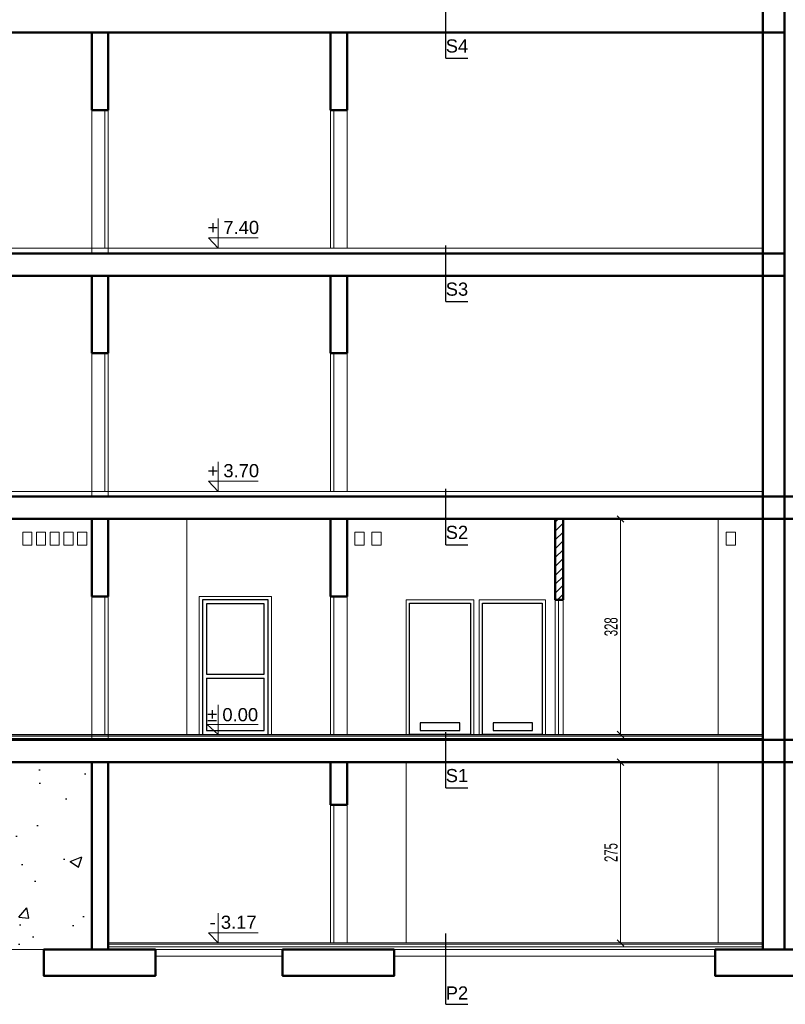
# Model space of a CAD drawing. Header units: millimetres. Extents: x 72202 to 304796, y 21658 to 519946.
# Tile 65 of 93: x 209047 to 210212, y 220942 to 222440. Entities that reach past the tile are written whole.
import ezdxf

# ---------------------------------------------------------------- set-up
doc = ezdxf.new("R2010")
doc.units = ezdxf.units.MM
doc.layers.get('Defpoints').update_dxf_attribs({"color": 3})
for name, color, linetype, lineweight in [('kreskowanie', 9, 'Continuous', 5), ('linia - cienka', 250, 'Continuous', 25), ('linia - gruba - projektowana', 170, 'Continuous', 50), ('linia - rzut - gruba - istn.', 250, 'Continuous', 50), ('linia - ściany do wyburzenia', 9, 'Continuous', 5), ('LINIA CIENKA', 7, 'Continuous', 13), ('LINIA WYMIAROWANIE', 1, 'Continuous', 9), ('odnośnik', 7, 'Continuous', 18), ('OPISY', 251, 'Continuous', 9)]:
    doc.layers.add(name, color=color, linetype=linetype, lineweight=lineweight)
doc.layers.add('LINIA-NIE DRUKOWAĆ', color=3, linetype='Continuous', lineweight=20, plot=False)
doc.styles.add('Arial', font='arial.ttf', dxfattribs={"height": 250})
doc.styles.add('simplex', font='arial.ttf')
doc.styles.get("Standard").update_dxf_attribs({"font": 'ARIALN.TTF', "width": 0.75})
doc.dimstyles.new('sebek100', dxfattribs={"dimtxt": 17, "dimasz": 10, "dimexe": 10, "dimexo": 20, "dimgap": 4, "dimtad": 1, "dimrnd": 0.5, "dimtxsty": 'Standard', "dimblk": 'OBLIQUE', "dimcen": 8, "dimclre": 1, "dimazin": 0, "dimtm": 1e-09, "dimtfac": 1, "dimtix": 1, "dimtmove": 1, "dimatfit": 3, "dimldrblk": 'zas', "dimfxl": 0, "dimtolj": 2, "dimlwd": -1, "dimlwe": -1, "dimarcsym": 0})

# ---------------------------------------------------------------- blocks, each defined once
blk = doc.blocks.new('_Oblique')
at = {"color": 0, "linetype": 'ByBlock', "lineweight": -2}
blk.add_line((-0.5, -0.5), (0.5, 0.5), dxfattribs=at)
blk = doc.blocks.new('*D292')
at = {"layer": 'Defpoints', "color": 0, "lineweight": -3, "ltscale": 4}
for p in [(209181.8, 221310.8), (209961.3, 221310.8), (209181.8, 221035.8)]:
    blk.add_point(p, dxfattribs=at)
at = {"layer": 'LINIA WYMIAROWANIE', "ltscale": 4}
for p, q in [((209951.3, 221310.8), (209971.3, 221310.8)), ((209951.3, 221035.8), (209971.3, 221035.8))]:
    blk.add_line(p, q, dxfattribs=at)
at = {"layer": 'LINIA WYMIAROWANIE', "color": 0, "ltscale": 4}
blk.add_line((209961.3, 221035.8), (209961.3, 221310.8), dxfattribs=at)
at = {"layer": 'LINIA WYMIAROWANIE', "color": 0, "ltscale": 4, "xscale": 10, "yscale": 10, "zscale": 10}
for p, rotation in [((209961.3, 221310.8), 90), ((209961.3, 221035.8), 270)]:
    blk.add_blockref('_Oblique', p, dxfattribs=dict(at, rotation=rotation))
at = {"layer": 'LINIA WYMIAROWANIE', "color": 0, "lineweight": -3, "ltscale": 4, "insert": (209947.1, 221173.3), "char_height": 20, "attachment_point": 5, "rotation": 90}
blk.add_mtext('\\A2;275', dxfattribs=at)
blk = doc.blocks.new('zas')
blk = doc.blocks.new('*D291')
at = {"layer": 'Defpoints', "color": 0, "lineweight": -3, "ltscale": 4}
for p in [(209961.3, 221680.8), (210178.3, 221680.8), (210178.3, 221352.8)]:
    blk.add_point(p, dxfattribs=at)
at = {"layer": 'LINIA WYMIAROWANIE', "ltscale": 4}
for p, q in [((209971.3, 221680.8), (209951.3, 221680.8)), ((209971.3, 221352.8), (209951.3, 221352.8))]:
    blk.add_line(p, q, dxfattribs=at)
at = {"layer": 'LINIA WYMIAROWANIE', "color": 0, "ltscale": 4}
blk.add_line((209961.3, 221352.8), (209961.3, 221680.8), dxfattribs=at)
at = {"layer": 'LINIA WYMIAROWANIE', "color": 0, "ltscale": 4, "xscale": 10, "yscale": 10, "zscale": 10}
for p, rotation in [((209961.3, 221680.8), 90), ((209961.3, 221352.8), 270)]:
    blk.add_blockref('_Oblique', p, dxfattribs=dict(at, rotation=rotation))
at = {"layer": 'LINIA WYMIAROWANIE', "color": 0, "lineweight": -3, "ltscale": 4, "insert": (209947.1, 221516.8), "char_height": 20, "attachment_point": 5, "rotation": 90}
blk.add_mtext('\\A2;328', dxfattribs=at)

msp = doc.modelspace()

# ---------------------------------------------------------------- hatches: boundary and pattern name
at = {"layer": 'kreskowanie'}
h = msp.add_hatch(dxfattribs=at)
h.set_pattern_fill('ANSI31', color=256, scale=3)
h.paths.add_polyline_path([(209874.292, 221680.846), (209862.292, 221680.846), (209862.292, 221557.846), (209874.292, 221557.846)])
at = {"layer": 'linia - ściany do wyburzenia', "lineweight": -3, "ltscale": 1.2}
h = msp.add_hatch(dxfattribs=at)
h.set_pattern_fill('AR-CONC', color=256)
h.set_pattern_definition([(50, (0, 20186.8), (182.18467, -15.939086), [19.05, -209.55]), (355, (0, 20186.8), (-35.24342, 191.05685), [15.24, -167.64058]), (100.451445, (15.18, 20185.48), (146.94125, 175.11775), [16.19001, -178.09024]), (46.1842, (0, 20237.6), (271.07904, -42.04233), [28.575, -314.325]), (96.63556, (22.6, 20234.1), (237.40413, 247.42612), [24.28502, -267.1356]), (351.18415, (0, 20237.6), (237.40413, 247.42612), [22.85997, -251.45973]), (21, (25.4, 20224.9), (151.61439, -102.2652), [19.05, -209.55]), (326, (25.4, 20224.9), (61.80203, 184.18797), [15.24, -167.64]), (71.451445, (38.03, 20216.38), (213.41642, 81.92277), [16.19001, -178.08994]), (37.5, (0, 20186.803), (3.088603, 84.555039), [0, -165.608, 0, -170.18, 0, -168.275]), (7.5, (0, 20186.8), (66.819663, 100.180575), [0, -97.028, 0, -161.798, 0, -64.135]), (327.5, (-56.64, 20186.8), (135.590595, -5.728744), [0, -63.5, 0, -198.12, 0, -262.89]), (317.5, (-82.04, 20186.8), (148.12918, 25.42649), [0, -82.55, 0, -131.572, 0, -186.69])])
h.paths.add_polyline_path([(208643.728, 221310.846), (208643.728, 221025.846), (209156.772, 221025.846), (209156.772, 221310.846)])
h.paths.add_polyline_path([(208593.728, 221025.846), (208643.728, 221025.846), (208643.728, 221310.846), (208593.728, 221310.846)])
h.paths.add_polyline_path([(208593.728, 221310.846), (208520.07, 221310.846), (208520.07, 221025.846), (208593.728, 221025.846)])
h.paths.add_polyline_path([(208675.125, 221255.732), (208719.3, 221255.732), (208719.3, 221296.946), (208675.125, 221296.946)], flags=24)

# ---------------------------------------------------------------- linework, layer by layer
at = {"layer": 'linia - cienka'}
for p, q in [((209695.827, 222381.713), (209695.827, 222477.896)), ((209695.827, 222381.713), (209729.333, 222381.713)), ((209695.827, 222011.713), (209695.827, 222096.726)), ((209695.827, 222011.713), (209729.333, 222011.713)), ((209695.827, 221641.713), (209695.827, 221726.726)), ((209695.827, 221641.713), (209729.333, 221641.713)), ((209695.827, 221271.713), (209695.827, 221356.726)), ((209695.827, 221271.713), (209729.333, 221271.713)), ((209695.827, 220942.472), (209695.827, 221050.201)), ((209695.827, 220942.472), (209729.333, 220942.472))]:
    msp.add_line(p, q, dxfattribs=at)
at = {"layer": 'linia - gruba - projektowana'}
for p, q in [((210211.292, 221025.846), (210211.292, 222634.846)), ((210178.292, 221025.846), (210178.292, 222574.846)), ((208486.877, 222420.846), (210211.292, 222420.846)), ((209156.772, 222302.846), (209156.772, 222420.846)), ((209181.772, 222420.846), (209181.772, 222302.846)), ((209520.292, 222302.846), (209520.292, 222420.846)), ((209545.292, 222420.846), (209545.292, 222302.846)), ((209156.772, 222302.846), (209181.772, 222302.846)), ((209520.292, 222302.846), (209545.292, 222302.846)), ((208486.877, 222084.846), (210211.292, 222084.846)), ((208486.877, 222050.846), (210211.292, 222050.846)), ((209156.772, 221932.846), (209156.772, 222050.846)), ((209181.772, 222050.846), (209181.772, 221932.846)), ((209520.292, 221932.846), (209520.292, 222050.846)), ((209545.292, 222050.846), (209545.292, 221932.846)), ((209156.772, 221932.846), (209181.772, 221932.846)), ((209520.292, 221932.846), (209545.292, 221932.846)), ((208486.877, 221714.846), (210211.292, 221714.846)), ((210210.773, 221714.846), (210509.656, 221714.846)), ((208486.877, 221680.846), (210211.292, 221680.846)), ((209156.772, 221562.846), (209156.772, 221680.846)), ((209181.772, 221680.846), (209181.772, 221562.846)), ((209520.292, 221562.846), (209520.292, 221680.846)), ((209545.292, 221680.846), (209545.292, 221562.846)), ((210210.773, 221680.846), (210509.656, 221680.846)), ((209156.772, 221562.846), (209181.772, 221562.846)), ((209520.292, 221562.846), (209545.292, 221562.846)), ((208486.877, 221344.846), (210211.292, 221344.846)), ((210211.292, 221344.846), (210509.656, 221344.846)), ((208486.877, 221310.846), (210211.292, 221310.846)), ((209156.772, 221025.846), (209156.772, 221310.846)), ((209181.772, 221310.846), (209181.772, 221025.846)), ((209520.292, 221245.846), (209520.292, 221310.846)), ((209545.292, 221310.846), (209545.292, 221245.846)), ((210211.292, 221310.846), (210509.656, 221310.846)), ((209520.292, 221245.846), (209545.292, 221245.846)), ((209253.772, 221025.846), (209083.772, 221025.846)), ((209617.292, 221025.846), (209447.292, 221025.846)), ((210178.292, 221025.846), (210105.292, 221025.846))]:
    msp.add_line(p, q, dxfattribs=at)
for points in [[(209253.772, 221025.846), (209083.772, 221025.846), (209083.772, 220985.846), (209253.772, 220985.846)], [(209617.292, 221025.846), (209447.292, 221025.846), (209447.292, 220985.846), (209617.292, 220985.846)], [(210275.292, 221025.846), (210105.292, 221025.846), (210105.292, 220985.846), (210275.292, 220985.846)]]:
    msp.add_lwpolyline(points, close=True, dxfattribs=at)
at = {"layer": 'linia - rzut - gruba - istn.', "color": 7, "ltscale": 1.2}
for p, q in [((209862.292, 221557.846), (209862.292, 221680.846)), ((209874.292, 221557.846), (209874.292, 221680.846)), ((209874.292, 221557.846), (209862.292, 221557.846))]:
    msp.add_line(p, q, dxfattribs=at)
at = {"layer": 'LINIA CIENKA'}
for p, q in [((209156.772, 222092.846), (209156.772, 222302.846)), ((209176.772, 222302.846), (209176.772, 222092.846)), ((209181.772, 222302.846), (209181.772, 222092.846)), ((209520.292, 222092.846), (209520.292, 222302.846)), ((209525.292, 222092.846), (209525.292, 222302.846)), ((209545.292, 222302.846), (209545.292, 222092.846)), ((208520.07, 222092.846), (210178.292, 222092.846)), ((209181.772, 222092.846), (209156.772, 222092.846)), ((209156.772, 221722.846), (209156.772, 221932.846)), ((209176.772, 221932.846), (209176.772, 221722.846)), ((209181.772, 221932.846), (209181.772, 221722.846)), ((209520.292, 221722.846), (209520.292, 221932.846)), ((209525.292, 221722.846), (209525.292, 221932.846)), ((209545.292, 221932.846), (209545.292, 221722.846)), ((208520.07, 221722.846), (210178.292, 221722.846)), ((209181.772, 221722.846), (209156.772, 221722.846)), ((209301.691, 221680.846), (209301.691, 221352.846)), ((210110.292, 221352.846), (210110.292, 221680.846)), ((209557.292, 221660.846), (209571.292, 221660.846)), ((209557.292, 221640.846), (209557.292, 221660.846)), ((209571.292, 221660.846), (209571.292, 221640.846)), ((209583.292, 221660.846), (209597.292, 221660.846)), ((209583.292, 221640.846), (209583.292, 221660.846)), ((209597.292, 221660.846), (209597.292, 221640.846)), ((210122.292, 221660.846), (210136.292, 221660.846)), ((210122.292, 221640.846), (210122.292, 221660.846)), ((210136.292, 221660.846), (210136.292, 221640.846)), ((209571.292, 221640.846), (209557.292, 221640.846)), ((209597.292, 221640.846), (209583.292, 221640.846)), ((210136.292, 221640.846), (210122.292, 221640.846)), ((209156.772, 221352.846), (209156.772, 221562.846)), ((209176.772, 221562.846), (209176.772, 221352.846)), ((209181.772, 221562.846), (209181.772, 221352.846)), ((209430.292, 221562.846), (209320.292, 221562.846)), ((209320.292, 221562.846), (209320.292, 221352.846)), ((209430.292, 221352.846), (209430.292, 221562.846)), ((209520.292, 221352.846), (209520.292, 221562.846)), ((209525.292, 221352.846), (209525.292, 221562.846)), ((209545.292, 221562.846), (209545.292, 221352.846)), ((209862.292, 221352.846), (209862.292, 221557.846)), ((209867.292, 221352.846), (209867.292, 221557.846)), ((209874.292, 221352.846), (209874.292, 221557.846)), ((208520.07, 221352.846), (210178.292, 221352.846)), ((209181.772, 221352.846), (209156.772, 221352.846)), ((209635.292, 221310.846), (209635.292, 221035.846)), ((210110.292, 221310.846), (210110.292, 221035.846)), ((209520.292, 221035.846), (209520.292, 221245.846)), ((209525.292, 221035.846), (209525.292, 221245.846)), ((209545.292, 221245.846), (209545.292, 221035.846)), ((209181.772, 221035.846), (209520.292, 221035.846)), ((209181.772, 221033.846), (209520.292, 221033.846)), ((209181.772, 221029.846), (209520.292, 221029.846)), ((209520.292, 221035.846), (210178.292, 221035.846)), ((209520.292, 221033.846), (210178.292, 221033.846)), ((209520.292, 221029.846), (210178.292, 221029.846)), ((209447.292, 221025.846), (209253.772, 221025.846)), ((209447.292, 221015.846), (209253.772, 221015.846)), ((210105.292, 221025.846), (209617.292, 221025.846)), ((210105.292, 221015.846), (209617.292, 221015.846))]:
    msp.add_line(p, q, dxfattribs=at)
for points in [[(209051.768, 221660.846), (209065.768, 221660.846), (209065.768, 221640.846), (209051.768, 221640.846)], [(209072.617, 221660.846), (209086.617, 221660.846), (209086.617, 221640.846), (209072.617, 221640.846)], [(209093.466, 221660.846), (209107.466, 221660.846), (209107.466, 221640.846), (209093.466, 221640.846)], [(209114.315, 221660.846), (209128.315, 221660.846), (209128.315, 221640.846), (209114.315, 221640.846)], [(209135.164, 221660.846), (209149.164, 221660.846), (209149.164, 221640.846), (209135.164, 221640.846)], [(209635.292, 221557.846), (209738.292, 221557.846), (209738.292, 221352.846), (209635.292, 221352.846)], [(209746.292, 221557.846), (209847.292, 221557.846), (209847.292, 221352.846), (209746.292, 221352.846)]]:
    msp.add_lwpolyline(points, close=True, dxfattribs=at)
at = {"layer": 'LINIA WYMIAROWANIE', "lineweight": -3, "ltscale": 1.2}
for p, q in [((209156.772, 222302.846), (209181.772, 222302.846)), ((209520.292, 222302.846), (209545.292, 222302.846)), ((209156.772, 221932.846), (209181.772, 221932.846)), ((209520.292, 221932.846), (209545.292, 221932.846))]:
    msp.add_line(p, q, dxfattribs=at)
at = {"layer": 'LINIA WYMIAROWANIE', "color": 8, "lineweight": -3, "ltscale": 4}
for p, q in [((209425.292, 221557.846), (209325.292, 221557.846)), ((209325.292, 221557.846), (209325.292, 221352.846)), ((209419.292, 221551.846), (209331.292, 221551.846)), ((209331.292, 221551.846), (209331.292, 221444.846)), ((209419.292, 221444.846), (209419.292, 221551.846)), ((209425.292, 221352.846), (209425.292, 221557.846)), ((209331.292, 221444.846), (209419.292, 221444.846)), ((209331.292, 221438.846), (209419.292, 221438.846)), ((209331.292, 221438.846), (209331.292, 221358.846)), ((209419.292, 221358.846), (209419.292, 221438.846)), ((209331.292, 221358.846), (209419.292, 221358.846)), ((208520.07, 221350.846), (210178.292, 221350.846)), ((208520.07, 221346.846), (210178.292, 221346.846))]:
    msp.add_line(p, q, dxfattribs=at)
for points in [[(209640.292, 221552.846), (209733.292, 221552.846), (209733.292, 221352.846), (209640.292, 221352.846)], [(209751.292, 221552.846), (209842.292, 221552.846), (209842.292, 221352.846), (209751.292, 221352.846)], [(209656.792, 221358.846), (209716.792, 221358.846), (209716.792, 221370.846), (209656.792, 221370.846)], [(209767.792, 221358.846), (209827.792, 221358.846), (209827.792, 221370.846), (209767.792, 221370.846)]]:
    msp.add_lwpolyline(points, close=True, dxfattribs=at)
at = {"layer": 'LINIA-NIE DRUKOWAĆ'}
for p, q in [((209156.772, 222084.846), (209156.772, 222092.846)), ((209156.772, 222084.846), (209156.772, 222092.846)), ((209181.772, 222092.846), (209181.772, 222084.846)), ((209181.772, 222092.846), (209181.772, 222084.846)), ((209156.772, 221714.846), (209156.772, 221722.846)), ((209156.772, 221714.846), (209156.772, 221722.846)), ((209181.772, 221722.846), (209181.772, 221714.846)), ((209181.772, 221722.846), (209181.772, 221714.846)), ((209156.772, 221344.846), (209156.772, 221352.846)), ((209181.772, 221352.846), (209181.772, 221344.846))]:
    msp.add_line(p, q, dxfattribs=at)
msp.add_lwpolyline([(208520.07, 221310.846), (209156.772, 221310.846), (209156.772, 221025.846), (208520.07, 221025.846)], close=True, dxfattribs=at)
at = {"layer": 'odnośnik', "ltscale": 100}
for p, q in [((209349.181, 222137.883), (209349.181, 222092.846)), ((209349.181, 222092.846), (209334.251, 222108.39)), ((209334.251, 222108.39), (209410.133, 222108.39)), ((209349.181, 221767.883), (209349.181, 221722.846)), ((209349.181, 221722.846), (209334.251, 221738.39)), ((209334.251, 221738.39), (209410.133, 221738.39)), ((209349.181, 221397.883), (209349.181, 221352.846)), ((209349.181, 221352.846), (209332.23, 221368.39)), ((209332.23, 221368.39), (209410.133, 221368.39)), ((209349.181, 221080.883), (209349.181, 221035.846)), ((209349.181, 221035.846), (209334.251, 221051.39)), ((209334.251, 221051.39), (209410.133, 221051.39))]:
    msp.add_line(p, q, dxfattribs=at)

# ---------------------------------------------------------------- texts
at = {"layer": 'odnośnik', "ltscale": 100, "char_height": 20, "width": 138.64998, "attachment_point": 1, "style": 'Arial'}
for s, insert in [('+ 7.40', (209333.038, 222134.302)), ('+ 3.70', (209333.038, 221764.302)), ('± 0.00', (209332.547, 221393.124)), ('- 3.17', (209336.268, 221077.302))]:
    msp.add_mtext(s, dxfattribs=dict(at, insert=insert))
at = {"layer": 'OPISY', "char_height": 20, "width": 33.50597, "attachment_point": 5, "style": 'simplex'}
for s, insert in [('S4', (209712.58, 222400.293)), ('S3', (209712.58, 222030.293)), ('S2', (209712.58, 221660.293)), ('S1', (209712.58, 221290.293)), ('P2', (209712.58, 220959.694))]:
    msp.add_mtext(s, dxfattribs=dict(at, insert=insert))

# ---------------------------------------------------------------- dimensions: what is measured, and where the dimension line sits
at = {"layer": 'LINIA WYMIAROWANIE', "lineweight": -3, "ltscale": 4}
for base, p1, p2, picture, middle in [((209961.291, 221680.846), (210178.292, 221352.846), (210178.292, 221680.846), '*D291', (209947.08, 221516.846)), ((209961.291, 221310.846), (209181.772, 221035.846), (209181.772, 221310.846), '*D292', (209947.08, 221173.346))]:
    dim = msp.add_linear_dim(base=base, p1=p1, p2=p2, angle=90, dimstyle='sebek100', override={"dimtxt": 20, "dimrnd": 0, "dimclre": 256, "dimtfill": 1, "dimarcsym": 2}, dxfattribs=at)
    dim.commit()
    dim.dimension.update_dxf_attribs({"geometry": picture, "text_midpoint": middle})

doc.saveas('drawing.dxf')
